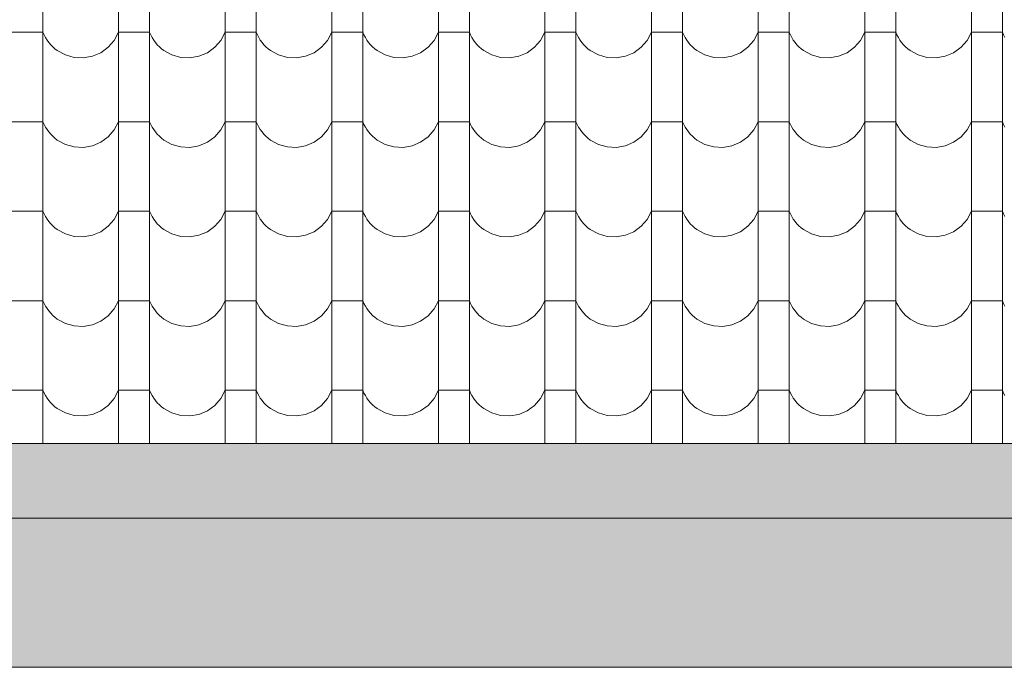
# Model space of a CAD drawing. Header units: millimetres. Extents: x -68772 to 137055, y -73300 to 19650.
# Tile 148 of 212: x 74201 to 76183, y -46900 to -45598. Entities that reach past the tile are written whole.
import ezdxf

# ---------------------------------------------------------------- set-up
doc = ezdxf.new("R2010")
doc.units = ezdxf.units.MM
doc.header["$MEASUREMENT"] = 0
doc.linetypes.add('Przerywana', pattern=[480, 240, -240])
for name, color, linetype, lineweight in [('Nowe_440-K Belki_Nr_pióra__1', 7, 'Continuous', 18), ('Nowe_810-G Ogólne_Nr_pióra__1', 7, 'Continuous', 18), ('Nowe_810-G Ogólne_Nr_pióra__26', 13, 'Continuous', 18)]:
    doc.layers.add(name, color=color, linetype=linetype, lineweight=lineweight)

# ---------------------------------------------------------------- blocks, each defined once
blk = doc.blocks.new('*X50')
at = {"layer": 'Nowe_810-G Ogólne_Nr_pióra__26', "color": 13, "linetype": 'Continuous', "lineweight": 18}
for p, q in [((74248.2, -45552.6), (74248.2, -45732.7)), ((74400.3, -45552.6), (74400.3, -45732.7)), ((74462.7, -45552.6), (74462.7, -45732.7)), ((74614.8, -45552.6), (74614.8, -45732.7)), ((74677.2, -45552.6), (74677.2, -45732.7)), ((74829.3, -45552.6), (74829.3, -45732.7)), ((74891.7, -45552.6), (74891.7, -45732.7)), ((75043.8, -45552.6), (75043.8, -45732.7)), ((75106.2, -45552.6), (75106.2, -45732.7)), ((75258.3, -45552.6), (75258.3, -45732.7)), ((75320.7, -45552.6), (75320.7, -45732.7)), ((75472.8, -45552.6), (75472.8, -45732.7)), ((75535.2, -45552.6), (75535.2, -45732.7)), ((75687.3, -45552.6), (75687.3, -45732.7)), ((75749.7, -45552.6), (75749.7, -45732.7)), ((75901.8, -45552.6), (75901.8, -45732.7)), ((75964.2, -45552.6), (75964.2, -45732.7)), ((76116.3, -45552.6), (76116.3, -45732.7)), ((76178.7, -45552.6), (76178.7, -45732.7)), ((74217, -45622.9), (74185.8, -45622.9)), ((74248.2, -45622.9), (74217, -45622.9)), ((74248.2, -45622.9), (74250.6, -45628.3)), ((74391.6, -45639.2), (74400.3, -45622.9)), ((74431.5, -45622.9), (74400.3, -45622.9)), ((74462.7, -45622.9), (74431.5, -45622.9)), ((74462.7, -45622.9), (74465.1, -45628.3)), ((74606.1, -45639.2), (74614.8, -45622.9)), ((74646, -45622.9), (74614.8, -45622.9)), ((74677.2, -45622.9), (74646, -45622.9)), ((74677.2, -45622.9), (74679.6, -45628.3)), ((74820.6, -45639.2), (74829.3, -45622.9)), ((74860.5, -45622.9), (74829.3, -45622.9)), ((74891.7, -45622.9), (74860.5, -45622.9)), ((74891.7, -45622.9), (74894.1, -45628.3)), ((75035.1, -45639.2), (75043.8, -45622.9)), ((75075, -45622.9), (75043.8, -45622.9)), ((75106.2, -45622.9), (75075, -45622.9)), ((75106.2, -45622.9), (75108.6, -45628.3)), ((75249.6, -45639.2), (75258.3, -45622.9)), ((75289.5, -45622.9), (75258.3, -45622.9)), ((75320.7, -45622.9), (75289.5, -45622.9)), ((75320.7, -45622.9), (75323.1, -45628.3)), ((75464.1, -45639.2), (75472.8, -45622.9)), ((75504, -45622.9), (75472.8, -45622.9)), ((75535.2, -45622.9), (75504, -45622.9)), ((75535.2, -45622.9), (75537.6, -45628.3)), ((75678.6, -45639.2), (75687.3, -45622.9)), ((75718.5, -45622.9), (75687.3, -45622.9)), ((75749.7, -45622.9), (75718.5, -45622.9)), ((75749.7, -45622.9), (75752.1, -45628.3)), ((75893.1, -45639.2), (75901.8, -45622.9)), ((75933, -45622.9), (75901.8, -45622.9)), ((75964.2, -45622.9), (75933, -45622.9)), ((75964.2, -45622.9), (75966.6, -45628.3)), ((76107.6, -45639.2), (76116.3, -45622.9)), ((76147.5, -45622.9), (76116.3, -45622.9)), ((76178.7, -45622.9), (76147.5, -45622.9)), ((76178.7, -45622.9), (76181.1, -45628.3)), ((74250.6, -45628.3), (74253.4, -45633.6)), ((74253.4, -45633.6), (74256.5, -45638.6)), ((74256.5, -45638.6), (74260, -45643.4)), ((74260, -45643.4), (74263.8, -45647.9)), ((74379.5, -45653.1), (74391.6, -45639.2)), ((74465.1, -45628.3), (74467.9, -45633.6)), ((74467.9, -45633.6), (74471, -45638.6)), ((74471, -45638.6), (74474.5, -45643.4)), ((74474.5, -45643.4), (74478.3, -45647.9)), ((74594, -45653.1), (74606.1, -45639.2)), ((74679.6, -45628.3), (74682.4, -45633.6)), ((74682.4, -45633.6), (74685.5, -45638.6)), ((74685.5, -45638.6), (74689, -45643.4)), ((74689, -45643.4), (74692.8, -45647.9)), ((74808.5, -45653.1), (74820.6, -45639.2)), ((74894.1, -45628.3), (74896.9, -45633.6)), ((74896.9, -45633.6), (74900, -45638.6)), ((74900, -45638.6), (74903.5, -45643.4)), ((74903.5, -45643.4), (74907.3, -45647.9)), ((75023, -45653.1), (75035.1, -45639.2)), ((75108.6, -45628.3), (75111.4, -45633.6)), ((75111.4, -45633.6), (75114.5, -45638.6)), ((75114.5, -45638.6), (75118, -45643.4)), ((75118, -45643.4), (75121.8, -45647.9)), ((75237.5, -45653.1), (75249.6, -45639.2)), ((75323.1, -45628.3), (75325.9, -45633.6)), ((75325.9, -45633.6), (75329, -45638.6)), ((75329, -45638.6), (75332.5, -45643.4)), ((75332.5, -45643.4), (75336.3, -45647.9)), ((75452, -45653.1), (75464.1, -45639.2)), ((75537.6, -45628.3), (75540.4, -45633.6)), ((75540.4, -45633.6), (75543.5, -45638.6)), ((75543.5, -45638.6), (75547, -45643.4)), ((75547, -45643.4), (75550.8, -45647.9)), ((75666.5, -45653.1), (75678.6, -45639.2)), ((75752.1, -45628.3), (75754.9, -45633.6)), ((75754.9, -45633.6), (75758, -45638.6)), ((75758, -45638.6), (75761.5, -45643.4)), ((75761.5, -45643.4), (75765.3, -45647.9)), ((75881, -45653.1), (75893.1, -45639.2)), ((75966.6, -45628.3), (75969.4, -45633.6)), ((75969.4, -45633.6), (75972.5, -45638.6)), ((75972.5, -45638.6), (75976, -45643.4)), ((75976, -45643.4), (75979.8, -45647.9)), ((76095.5, -45653.1), (76107.6, -45639.2)), ((76181.1, -45628.3), (76183.9, -45633.6)), ((74263.8, -45647.9), (74267.9, -45652.1)), ((74267.9, -45652.1), (74272.4, -45656)), ((74272.4, -45656), (74277.1, -45659.6)), ((74277.1, -45659.6), (74293.3, -45668.5)), ((74347.6, -45671.2), (74364.6, -45664)), ((74364.6, -45664), (74379.5, -45653.1)), ((74478.3, -45647.9), (74482.4, -45652.1)), ((74482.4, -45652.1), (74486.9, -45656)), ((74486.9, -45656), (74491.6, -45659.6)), ((74491.6, -45659.6), (74507.8, -45668.5)), ((74562.1, -45671.2), (74579.1, -45664)), ((74579.1, -45664), (74594, -45653.1)), ((74692.8, -45647.9), (74696.9, -45652.1)), ((74696.9, -45652.1), (74701.4, -45656)), ((74701.4, -45656), (74706.1, -45659.6)), ((74706.1, -45659.6), (74722.3, -45668.5)), ((74776.6, -45671.2), (74793.6, -45664)), ((74793.6, -45664), (74808.5, -45653.1)), ((74907.3, -45647.9), (74911.4, -45652.1)), ((74911.4, -45652.1), (74915.9, -45656)), ((74915.9, -45656), (74920.6, -45659.6)), ((74920.6, -45659.6), (74936.8, -45668.5)), ((74991.1, -45671.2), (75008.1, -45664)), ((75008.1, -45664), (75023, -45653.1)), ((75121.8, -45647.9), (75125.9, -45652.1)), ((75125.9, -45652.1), (75130.4, -45656)), ((75130.4, -45656), (75135.1, -45659.6)), ((75135.1, -45659.6), (75151.3, -45668.5)), ((75205.6, -45671.2), (75222.6, -45664)), ((75222.6, -45664), (75237.5, -45653.1)), ((75336.3, -45647.9), (75340.4, -45652.1)), ((75340.4, -45652.1), (75344.9, -45656)), ((75344.9, -45656), (75349.6, -45659.6)), ((75349.6, -45659.6), (75365.8, -45668.5)), ((75420.1, -45671.2), (75437.1, -45664)), ((75437.1, -45664), (75452, -45653.1)), ((75550.8, -45647.9), (75554.9, -45652.1)), ((75554.9, -45652.1), (75559.4, -45656)), ((75559.4, -45656), (75564.1, -45659.6)), ((75564.1, -45659.6), (75580.3, -45668.5)), ((75634.6, -45671.2), (75651.6, -45664)), ((75651.6, -45664), (75666.5, -45653.1)), ((75765.3, -45647.9), (75769.4, -45652.1)), ((75769.4, -45652.1), (75773.9, -45656)), ((75773.9, -45656), (75778.6, -45659.6)), ((75778.6, -45659.6), (75794.8, -45668.5)), ((75849.1, -45671.2), (75866.1, -45664)), ((75866.1, -45664), (75881, -45653.1)), ((75979.8, -45647.9), (75983.9, -45652.1)), ((75983.9, -45652.1), (75988.4, -45656)), ((75988.4, -45656), (75993.1, -45659.6)), ((75993.1, -45659.6), (76009.3, -45668.5)), ((76063.6, -45671.2), (76080.6, -45664)), ((76080.6, -45664), (76095.5, -45653.1)), ((74293.3, -45668.5), (74311, -45673.5)), ((74311, -45673.5), (74329.4, -45674.5)), ((74329.4, -45674.5), (74347.6, -45671.2)), ((74507.8, -45668.5), (74525.5, -45673.5)), ((74525.5, -45673.5), (74543.9, -45674.5)), ((74543.9, -45674.5), (74562.1, -45671.2)), ((74722.3, -45668.5), (74740, -45673.5)), ((74740, -45673.5), (74758.4, -45674.5)), ((74758.4, -45674.5), (74776.6, -45671.2)), ((74936.8, -45668.5), (74954.5, -45673.5)), ((74954.5, -45673.5), (74972.9, -45674.5)), ((74972.9, -45674.5), (74991.1, -45671.2)), ((75151.3, -45668.5), (75169, -45673.5)), ((75169, -45673.5), (75187.4, -45674.5)), ((75187.4, -45674.5), (75205.6, -45671.2)), ((75365.8, -45668.5), (75383.5, -45673.5)), ((75383.5, -45673.5), (75401.9, -45674.5)), ((75401.9, -45674.5), (75420.1, -45671.2)), ((75580.3, -45668.5), (75598, -45673.5)), ((75598, -45673.5), (75616.4, -45674.5)), ((75616.4, -45674.5), (75634.6, -45671.2)), ((75794.8, -45668.5), (75812.5, -45673.5)), ((75812.5, -45673.5), (75830.9, -45674.5)), ((75830.9, -45674.5), (75849.1, -45671.2)), ((76009.3, -45668.5), (76027, -45673.5)), ((76027, -45673.5), (76045.4, -45674.5)), ((76045.4, -45674.5), (76063.6, -45671.2)), ((74248.2, -45732.7), (74248.2, -45912.7)), ((74400.3, -45732.7), (74400.3, -45912.7)), ((74462.7, -45732.7), (74462.7, -45912.7)), ((74614.8, -45732.7), (74614.8, -45912.7)), ((74677.2, -45732.7), (74677.2, -45912.7)), ((74829.3, -45732.7), (74829.3, -45912.7)), ((74891.7, -45732.7), (74891.7, -45912.7)), ((75043.8, -45732.7), (75043.8, -45912.7)), ((75106.2, -45732.7), (75106.2, -45912.7)), ((75258.3, -45732.7), (75258.3, -45912.7)), ((75320.7, -45732.7), (75320.7, -45912.7)), ((75472.8, -45732.7), (75472.8, -45912.7)), ((75535.2, -45732.7), (75535.2, -45912.7)), ((75687.3, -45732.7), (75687.3, -45912.7)), ((75749.7, -45732.7), (75749.7, -45912.7)), ((75901.8, -45732.7), (75901.8, -45912.7)), ((75964.2, -45732.7), (75964.2, -45912.7)), ((76116.3, -45732.7), (76116.3, -45912.7)), ((76178.7, -45732.7), (76178.7, -45912.7)), ((74217, -45802.9), (74185.8, -45802.9)), ((74248.2, -45802.9), (74217, -45802.9)), ((74248.2, -45802.9), (74250.6, -45808.4)), ((74391.6, -45819.2), (74400.3, -45802.9)), ((74431.5, -45802.9), (74400.3, -45802.9)), ((74462.7, -45802.9), (74431.5, -45802.9)), ((74462.7, -45802.9), (74465.1, -45808.4)), ((74606.1, -45819.2), (74614.8, -45802.9)), ((74646, -45802.9), (74614.8, -45802.9)), ((74677.2, -45802.9), (74646, -45802.9)), ((74677.2, -45802.9), (74679.6, -45808.4)), ((74820.6, -45819.2), (74829.3, -45802.9)), ((74860.5, -45802.9), (74829.3, -45802.9)), ((74891.7, -45802.9), (74860.5, -45802.9)), ((74891.7, -45802.9), (74894.1, -45808.4)), ((75035.1, -45819.2), (75043.8, -45802.9)), ((75075, -45802.9), (75043.8, -45802.9)), ((75106.2, -45802.9), (75075, -45802.9)), ((75106.2, -45802.9), (75108.6, -45808.4)), ((75249.6, -45819.2), (75258.3, -45802.9)), ((75289.5, -45802.9), (75258.3, -45802.9)), ((75320.7, -45802.9), (75289.5, -45802.9)), ((75320.7, -45802.9), (75323.1, -45808.4)), ((75464.1, -45819.2), (75472.8, -45802.9)), ((75504, -45802.9), (75472.8, -45802.9)), ((75535.2, -45802.9), (75504, -45802.9)), ((75535.2, -45802.9), (75537.6, -45808.4)), ((75678.6, -45819.2), (75687.3, -45802.9)), ((75718.5, -45802.9), (75687.3, -45802.9)), ((75749.7, -45802.9), (75718.5, -45802.9)), ((75749.7, -45802.9), (75752.1, -45808.4)), ((75893.1, -45819.2), (75901.8, -45802.9)), ((75933, -45802.9), (75901.8, -45802.9)), ((75964.2, -45802.9), (75933, -45802.9)), ((75964.2, -45802.9), (75966.6, -45808.4)), ((76107.6, -45819.2), (76116.3, -45802.9)), ((76147.5, -45802.9), (76116.3, -45802.9)), ((76178.7, -45802.9), (76147.5, -45802.9)), ((76178.7, -45802.9), (76181.1, -45808.4)), ((74250.6, -45808.4), (74253.4, -45813.6)), ((74253.4, -45813.6), (74256.5, -45818.6)), ((74256.5, -45818.6), (74260, -45823.4)), ((74260, -45823.4), (74263.8, -45827.9)), ((74379.5, -45833.2), (74391.6, -45819.2)), ((74465.1, -45808.4), (74467.9, -45813.6)), ((74467.9, -45813.6), (74471, -45818.6)), ((74471, -45818.6), (74474.5, -45823.4)), ((74474.5, -45823.4), (74478.3, -45827.9)), ((74594, -45833.2), (74606.1, -45819.2)), ((74679.6, -45808.4), (74682.4, -45813.6)), ((74682.4, -45813.6), (74685.5, -45818.6)), ((74685.5, -45818.6), (74689, -45823.4)), ((74689, -45823.4), (74692.8, -45827.9)), ((74808.5, -45833.2), (74820.6, -45819.2)), ((74894.1, -45808.4), (74896.9, -45813.6)), ((74896.9, -45813.6), (74900, -45818.6)), ((74900, -45818.6), (74903.5, -45823.4)), ((74903.5, -45823.4), (74907.3, -45827.9)), ((75023, -45833.2), (75035.1, -45819.2)), ((75108.6, -45808.4), (75111.4, -45813.6)), ((75111.4, -45813.6), (75114.5, -45818.6)), ((75114.5, -45818.6), (75118, -45823.4)), ((75118, -45823.4), (75121.8, -45827.9)), ((75237.5, -45833.2), (75249.6, -45819.2)), ((75323.1, -45808.4), (75325.9, -45813.6)), ((75325.9, -45813.6), (75329, -45818.6)), ((75329, -45818.6), (75332.5, -45823.4)), ((75332.5, -45823.4), (75336.3, -45827.9)), ((75452, -45833.2), (75464.1, -45819.2)), ((75537.6, -45808.4), (75540.4, -45813.6)), ((75540.4, -45813.6), (75543.5, -45818.6)), ((75543.5, -45818.6), (75547, -45823.4)), ((75547, -45823.4), (75550.8, -45827.9)), ((75666.5, -45833.2), (75678.6, -45819.2)), ((75752.1, -45808.4), (75754.9, -45813.6)), ((75754.9, -45813.6), (75758, -45818.6)), ((75758, -45818.6), (75761.5, -45823.4)), ((75761.5, -45823.4), (75765.3, -45827.9)), ((75881, -45833.2), (75893.1, -45819.2)), ((75966.6, -45808.4), (75969.4, -45813.6)), ((75969.4, -45813.6), (75972.5, -45818.6)), ((75972.5, -45818.6), (75976, -45823.4)), ((75976, -45823.4), (75979.8, -45827.9)), ((76095.5, -45833.2), (76107.6, -45819.2)), ((76181.1, -45808.4), (76183.9, -45813.6)), ((74263.8, -45827.9), (74267.9, -45832.2)), ((74267.9, -45832.2), (74272.4, -45836.1)), ((74272.4, -45836.1), (74277.1, -45839.7)), ((74277.1, -45839.7), (74293.3, -45848.6)), ((74347.6, -45851.3), (74364.6, -45844)), ((74364.6, -45844), (74379.5, -45833.2)), ((74478.3, -45827.9), (74482.4, -45832.2)), ((74482.4, -45832.2), (74486.9, -45836.1)), ((74486.9, -45836.1), (74491.6, -45839.7)), ((74491.6, -45839.7), (74507.8, -45848.6)), ((74562.1, -45851.3), (74579.1, -45844)), ((74579.1, -45844), (74594, -45833.2)), ((74692.8, -45827.9), (74696.9, -45832.2)), ((74696.9, -45832.2), (74701.4, -45836.1)), ((74701.4, -45836.1), (74706.1, -45839.7)), ((74706.1, -45839.7), (74722.3, -45848.6)), ((74776.6, -45851.3), (74793.6, -45844)), ((74793.6, -45844), (74808.5, -45833.2)), ((74907.3, -45827.9), (74911.4, -45832.2)), ((74911.4, -45832.2), (74915.9, -45836.1)), ((74915.9, -45836.1), (74920.6, -45839.7)), ((74920.6, -45839.7), (74936.8, -45848.6)), ((74991.1, -45851.3), (75008.1, -45844)), ((75008.1, -45844), (75023, -45833.2)), ((75121.8, -45827.9), (75125.9, -45832.2)), ((75125.9, -45832.2), (75130.4, -45836.1)), ((75130.4, -45836.1), (75135.1, -45839.7)), ((75135.1, -45839.7), (75151.3, -45848.6)), ((75205.6, -45851.3), (75222.6, -45844)), ((75222.6, -45844), (75237.5, -45833.2)), ((75336.3, -45827.9), (75340.4, -45832.2)), ((75340.4, -45832.2), (75344.9, -45836.1)), ((75344.9, -45836.1), (75349.6, -45839.7)), ((75349.6, -45839.7), (75365.8, -45848.6)), ((75420.1, -45851.3), (75437.1, -45844)), ((75437.1, -45844), (75452, -45833.2)), ((75550.8, -45827.9), (75554.9, -45832.2)), ((75554.9, -45832.2), (75559.4, -45836.1)), ((75559.4, -45836.1), (75564.1, -45839.7)), ((75564.1, -45839.7), (75580.3, -45848.6)), ((75634.6, -45851.3), (75651.6, -45844)), ((75651.6, -45844), (75666.5, -45833.2)), ((75765.3, -45827.9), (75769.4, -45832.2)), ((75769.4, -45832.2), (75773.9, -45836.1)), ((75773.9, -45836.1), (75778.6, -45839.7)), ((75778.6, -45839.7), (75794.8, -45848.6)), ((75849.1, -45851.3), (75866.1, -45844)), ((75866.1, -45844), (75881, -45833.2)), ((75979.8, -45827.9), (75983.9, -45832.2)), ((75983.9, -45832.2), (75988.4, -45836.1)), ((75988.4, -45836.1), (75993.1, -45839.7)), ((75993.1, -45839.7), (76009.3, -45848.6)), ((76063.6, -45851.3), (76080.6, -45844)), ((76080.6, -45844), (76095.5, -45833.2)), ((74293.3, -45848.6), (74311, -45853.6)), ((74311, -45853.6), (74329.4, -45854.5)), ((74329.4, -45854.5), (74347.6, -45851.3)), ((74507.8, -45848.6), (74525.5, -45853.6)), ((74525.5, -45853.6), (74543.9, -45854.5)), ((74543.9, -45854.5), (74562.1, -45851.3)), ((74722.3, -45848.6), (74740, -45853.6)), ((74740, -45853.6), (74758.4, -45854.5)), ((74758.4, -45854.5), (74776.6, -45851.3)), ((74936.8, -45848.6), (74954.5, -45853.6)), ((74954.5, -45853.6), (74972.9, -45854.5)), ((74972.9, -45854.5), (74991.1, -45851.3)), ((75151.3, -45848.6), (75169, -45853.6)), ((75169, -45853.6), (75187.4, -45854.5)), ((75187.4, -45854.5), (75205.6, -45851.3)), ((75365.8, -45848.6), (75383.5, -45853.6)), ((75383.5, -45853.6), (75401.9, -45854.5)), ((75401.9, -45854.5), (75420.1, -45851.3)), ((75580.3, -45848.6), (75598, -45853.6)), ((75598, -45853.6), (75616.4, -45854.5)), ((75616.4, -45854.5), (75634.6, -45851.3)), ((75794.8, -45848.6), (75812.5, -45853.6)), ((75812.5, -45853.6), (75830.9, -45854.5)), ((75830.9, -45854.5), (75849.1, -45851.3)), ((76009.3, -45848.6), (76027, -45853.6)), ((76027, -45853.6), (76045.4, -45854.5)), ((76045.4, -45854.5), (76063.6, -45851.3)), ((74248.2, -45912.7), (74248.2, -46092.8)), ((74400.3, -45912.7), (74400.3, -46092.8)), ((74462.7, -45912.7), (74462.7, -46092.8)), ((74614.8, -45912.7), (74614.8, -46092.8)), ((74677.2, -45912.7), (74677.2, -46092.8)), ((74829.3, -45912.7), (74829.3, -46092.8)), ((74891.7, -45912.7), (74891.7, -46092.8)), ((75043.8, -45912.7), (75043.8, -46092.8)), ((75106.2, -45912.7), (75106.2, -46092.8)), ((75258.3, -45912.7), (75258.3, -46092.8)), ((75320.7, -45912.7), (75320.7, -46092.8)), ((75472.8, -45912.7), (75472.8, -46092.8)), ((75535.2, -45912.7), (75535.2, -46092.8)), ((75687.3, -45912.7), (75687.3, -46092.8)), ((75749.7, -45912.7), (75749.7, -46092.8)), ((75901.8, -45912.7), (75901.8, -46092.8)), ((75964.2, -45912.7), (75964.2, -46092.8)), ((76116.3, -45912.7), (76116.3, -46092.8)), ((76178.7, -45912.7), (76178.7, -46092.8)), ((74217, -45983), (74185.8, -45983)), ((74248.2, -45983), (74217, -45983)), ((74248.2, -45983), (74250.6, -45988.4)), ((74391.6, -45999.3), (74400.3, -45983)), ((74431.5, -45983), (74400.3, -45983)), ((74462.7, -45983), (74431.5, -45983)), ((74462.7, -45983), (74465.1, -45988.4)), ((74606.1, -45999.3), (74614.8, -45983)), ((74646, -45983), (74614.8, -45983)), ((74677.2, -45983), (74646, -45983)), ((74677.2, -45983), (74679.6, -45988.4)), ((74820.6, -45999.3), (74829.3, -45983)), ((74860.5, -45983), (74829.3, -45983)), ((74891.7, -45983), (74860.5, -45983)), ((74891.7, -45983), (74894.1, -45988.4)), ((75035.1, -45999.3), (75043.8, -45983)), ((75075, -45983), (75043.8, -45983)), ((75106.2, -45983), (75075, -45983)), ((75106.2, -45983), (75108.6, -45988.4)), ((75249.6, -45999.3), (75258.3, -45983)), ((75289.5, -45983), (75258.3, -45983)), ((75320.7, -45983), (75289.5, -45983)), ((75320.7, -45983), (75323.1, -45988.4)), ((75464.1, -45999.3), (75472.8, -45983)), ((75504, -45983), (75472.8, -45983)), ((75535.2, -45983), (75504, -45983)), ((75535.2, -45983), (75537.6, -45988.4)), ((75678.6, -45999.3), (75687.3, -45983)), ((75718.5, -45983), (75687.3, -45983)), ((75749.7, -45983), (75718.5, -45983)), ((75749.7, -45983), (75752.1, -45988.4)), ((75893.1, -45999.3), (75901.8, -45983)), ((75933, -45983), (75901.8, -45983)), ((75964.2, -45983), (75933, -45983)), ((75964.2, -45983), (75966.6, -45988.4)), ((76107.6, -45999.3), (76116.3, -45983)), ((76147.5, -45983), (76116.3, -45983)), ((76178.7, -45983), (76147.5, -45983)), ((76178.7, -45983), (76181.1, -45988.4)), ((74250.6, -45988.4), (74253.4, -45993.7)), ((74253.4, -45993.7), (74256.5, -45998.7)), ((74256.5, -45998.7), (74260, -46003.5)), ((74260, -46003.5), (74263.8, -46008)), ((74379.5, -46013.2), (74391.6, -45999.3)), ((74465.1, -45988.4), (74467.9, -45993.7)), ((74467.9, -45993.7), (74471, -45998.7)), ((74471, -45998.7), (74474.5, -46003.5)), ((74474.5, -46003.5), (74478.3, -46008)), ((74594, -46013.2), (74606.1, -45999.3)), ((74679.6, -45988.4), (74682.4, -45993.7)), ((74682.4, -45993.7), (74685.5, -45998.7)), ((74685.5, -45998.7), (74689, -46003.5)), ((74689, -46003.5), (74692.8, -46008)), ((74808.5, -46013.2), (74820.6, -45999.3)), ((74894.1, -45988.4), (74896.9, -45993.7)), ((74896.9, -45993.7), (74900, -45998.7)), ((74900, -45998.7), (74903.5, -46003.5)), ((74903.5, -46003.5), (74907.3, -46008)), ((75023, -46013.2), (75035.1, -45999.3)), ((75108.6, -45988.4), (75111.4, -45993.7)), ((75111.4, -45993.7), (75114.5, -45998.7)), ((75114.5, -45998.7), (75118, -46003.5)), ((75118, -46003.5), (75121.8, -46008)), ((75237.5, -46013.2), (75249.6, -45999.3)), ((75323.1, -45988.4), (75325.9, -45993.7)), ((75325.9, -45993.7), (75329, -45998.7)), ((75329, -45998.7), (75332.5, -46003.5)), ((75332.5, -46003.5), (75336.3, -46008)), ((75452, -46013.2), (75464.1, -45999.3)), ((75537.6, -45988.4), (75540.4, -45993.7)), ((75540.4, -45993.7), (75543.5, -45998.7)), ((75543.5, -45998.7), (75547, -46003.5)), ((75547, -46003.5), (75550.8, -46008)), ((75666.5, -46013.2), (75678.6, -45999.3)), ((75752.1, -45988.4), (75754.9, -45993.7)), ((75754.9, -45993.7), (75758, -45998.7)), ((75758, -45998.7), (75761.5, -46003.5)), ((75761.5, -46003.5), (75765.3, -46008)), ((75881, -46013.2), (75893.1, -45999.3)), ((75966.6, -45988.4), (75969.4, -45993.7)), ((75969.4, -45993.7), (75972.5, -45998.7)), ((75972.5, -45998.7), (75976, -46003.5)), ((75976, -46003.5), (75979.8, -46008)), ((76095.5, -46013.2), (76107.6, -45999.3)), ((76181.1, -45988.4), (76183.9, -45993.7)), ((74263.8, -46008), (74267.9, -46012.2)), ((74267.9, -46012.2), (74272.4, -46016.1)), ((74272.4, -46016.1), (74277.1, -46019.7)), ((74277.1, -46019.7), (74293.3, -46028.6)), ((74347.6, -46031.3), (74364.6, -46024.1)), ((74364.6, -46024.1), (74379.5, -46013.2)), ((74478.3, -46008), (74482.4, -46012.2)), ((74482.4, -46012.2), (74486.9, -46016.1)), ((74486.9, -46016.1), (74491.6, -46019.7)), ((74491.6, -46019.7), (74507.8, -46028.6)), ((74562.1, -46031.3), (74579.1, -46024.1)), ((74579.1, -46024.1), (74594, -46013.2)), ((74692.8, -46008), (74696.9, -46012.2)), ((74696.9, -46012.2), (74701.4, -46016.1)), ((74701.4, -46016.1), (74706.1, -46019.7)), ((74706.1, -46019.7), (74722.3, -46028.6)), ((74776.6, -46031.3), (74793.6, -46024.1)), ((74793.6, -46024.1), (74808.5, -46013.2)), ((74907.3, -46008), (74911.4, -46012.2)), ((74911.4, -46012.2), (74915.9, -46016.1)), ((74915.9, -46016.1), (74920.6, -46019.7)), ((74920.6, -46019.7), (74936.8, -46028.6)), ((74991.1, -46031.3), (75008.1, -46024.1)), ((75008.1, -46024.1), (75023, -46013.2)), ((75121.8, -46008), (75125.9, -46012.2)), ((75125.9, -46012.2), (75130.4, -46016.1)), ((75130.4, -46016.1), (75135.1, -46019.7)), ((75135.1, -46019.7), (75151.3, -46028.6)), ((75205.6, -46031.3), (75222.6, -46024.1)), ((75222.6, -46024.1), (75237.5, -46013.2)), ((75336.3, -46008), (75340.4, -46012.2)), ((75340.4, -46012.2), (75344.9, -46016.1)), ((75344.9, -46016.1), (75349.6, -46019.7)), ((75349.6, -46019.7), (75365.8, -46028.6)), ((75420.1, -46031.3), (75437.1, -46024.1)), ((75437.1, -46024.1), (75452, -46013.2)), ((75550.8, -46008), (75554.9, -46012.2)), ((75554.9, -46012.2), (75559.4, -46016.1)), ((75559.4, -46016.1), (75564.1, -46019.7)), ((75564.1, -46019.7), (75580.3, -46028.6)), ((75634.6, -46031.3), (75651.6, -46024.1)), ((75651.6, -46024.1), (75666.5, -46013.2)), ((75765.3, -46008), (75769.4, -46012.2)), ((75769.4, -46012.2), (75773.9, -46016.1)), ((75773.9, -46016.1), (75778.6, -46019.7)), ((75778.6, -46019.7), (75794.8, -46028.6)), ((75849.1, -46031.3), (75866.1, -46024.1)), ((75866.1, -46024.1), (75881, -46013.2)), ((75979.8, -46008), (75983.9, -46012.2)), ((75983.9, -46012.2), (75988.4, -46016.1)), ((75988.4, -46016.1), (75993.1, -46019.7)), ((75993.1, -46019.7), (76009.3, -46028.6)), ((76063.6, -46031.3), (76080.6, -46024.1)), ((76080.6, -46024.1), (76095.5, -46013.2)), ((74293.3, -46028.6), (74311, -46033.6)), ((74311, -46033.6), (74329.4, -46034.6)), ((74329.4, -46034.6), (74347.6, -46031.3)), ((74507.8, -46028.6), (74525.5, -46033.6)), ((74525.5, -46033.6), (74543.9, -46034.6)), ((74543.9, -46034.6), (74562.1, -46031.3)), ((74722.3, -46028.6), (74740, -46033.6)), ((74740, -46033.6), (74758.4, -46034.6)), ((74758.4, -46034.6), (74776.6, -46031.3)), ((74936.8, -46028.6), (74954.5, -46033.6)), ((74954.5, -46033.6), (74972.9, -46034.6)), ((74972.9, -46034.6), (74991.1, -46031.3)), ((75151.3, -46028.6), (75169, -46033.6)), ((75169, -46033.6), (75187.4, -46034.6)), ((75187.4, -46034.6), (75205.6, -46031.3)), ((75365.8, -46028.6), (75383.5, -46033.6)), ((75383.5, -46033.6), (75401.9, -46034.6)), ((75401.9, -46034.6), (75420.1, -46031.3)), ((75580.3, -46028.6), (75598, -46033.6)), ((75598, -46033.6), (75616.4, -46034.6)), ((75616.4, -46034.6), (75634.6, -46031.3)), ((75794.8, -46028.6), (75812.5, -46033.6)), ((75812.5, -46033.6), (75830.9, -46034.6)), ((75830.9, -46034.6), (75849.1, -46031.3)), ((76009.3, -46028.6), (76027, -46033.6)), ((76027, -46033.6), (76045.4, -46034.6)), ((76045.4, -46034.6), (76063.6, -46031.3)), ((74248.2, -46092.8), (74248.2, -46272.8)), ((74400.3, -46092.8), (74400.3, -46272.8)), ((74462.7, -46092.8), (74462.7, -46272.8)), ((74614.8, -46092.8), (74614.8, -46272.8)), ((74677.2, -46092.8), (74677.2, -46272.8)), ((74829.3, -46092.8), (74829.3, -46272.8)), ((74891.7, -46092.8), (74891.7, -46272.8)), ((75043.8, -46092.8), (75043.8, -46272.8)), ((75106.2, -46092.8), (75106.2, -46272.8)), ((75258.3, -46092.8), (75258.3, -46272.8)), ((75320.7, -46092.8), (75320.7, -46272.8)), ((75472.8, -46092.8), (75472.8, -46272.8)), ((75535.2, -46092.8), (75535.2, -46272.8)), ((75687.3, -46092.8), (75687.3, -46272.8)), ((75749.7, -46092.8), (75749.7, -46272.8)), ((75901.8, -46092.8), (75901.8, -46272.8)), ((75964.2, -46092.8), (75964.2, -46272.8)), ((76116.3, -46092.8), (76116.3, -46272.8)), ((76178.7, -46092.8), (76178.7, -46272.8)), ((74217, -46163), (74185.8, -46163)), ((74248.2, -46163), (74217, -46163)), ((74248.2, -46163), (74250.6, -46168.5)), ((74250.6, -46168.5), (74253.4, -46173.7)), ((74253.4, -46173.7), (74256.5, -46178.7)), ((74256.5, -46178.7), (74260, -46183.5)), ((74379.5, -46193.3), (74391.6, -46179.3)), ((74391.6, -46179.3), (74400.3, -46163)), ((74431.5, -46163), (74400.3, -46163)), ((74462.7, -46163), (74431.5, -46163)), ((74462.7, -46163), (74465.1, -46168.5)), ((74465.1, -46168.5), (74467.9, -46173.7)), ((74467.9, -46173.7), (74471, -46178.7)), ((74471, -46178.7), (74474.5, -46183.5)), ((74594, -46193.3), (74606.1, -46179.3)), ((74606.1, -46179.3), (74614.8, -46163)), ((74646, -46163), (74614.8, -46163)), ((74677.2, -46163), (74646, -46163)), ((74677.2, -46163), (74679.6, -46168.5)), ((74679.6, -46168.5), (74682.4, -46173.7)), ((74682.4, -46173.7), (74685.5, -46178.7)), ((74685.5, -46178.7), (74689, -46183.5)), ((74808.5, -46193.3), (74820.6, -46179.3)), ((74820.6, -46179.3), (74829.3, -46163)), ((74860.5, -46163), (74829.3, -46163)), ((74891.7, -46163), (74860.5, -46163)), ((74891.7, -46163), (74894.1, -46168.5)), ((74894.1, -46168.5), (74896.9, -46173.7)), ((74896.9, -46173.7), (74900, -46178.7)), ((74900, -46178.7), (74903.5, -46183.5)), ((75023, -46193.3), (75035.1, -46179.3)), ((75035.1, -46179.3), (75043.8, -46163)), ((75075, -46163), (75043.8, -46163)), ((75106.2, -46163), (75075, -46163)), ((75106.2, -46163), (75108.6, -46168.5)), ((75108.6, -46168.5), (75111.4, -46173.7)), ((75111.4, -46173.7), (75114.5, -46178.7)), ((75114.5, -46178.7), (75118, -46183.5)), ((75237.5, -46193.3), (75249.6, -46179.3)), ((75249.6, -46179.3), (75258.3, -46163)), ((75289.5, -46163), (75258.3, -46163)), ((75320.7, -46163), (75289.5, -46163)), ((75320.7, -46163), (75323.1, -46168.5)), ((75323.1, -46168.5), (75325.9, -46173.7)), ((75325.9, -46173.7), (75329, -46178.7)), ((75329, -46178.7), (75332.5, -46183.5)), ((75452, -46193.3), (75464.1, -46179.3)), ((75464.1, -46179.3), (75472.8, -46163)), ((75504, -46163), (75472.8, -46163)), ((75535.2, -46163), (75504, -46163)), ((75535.2, -46163), (75537.6, -46168.5)), ((75537.6, -46168.5), (75540.4, -46173.7)), ((75540.4, -46173.7), (75543.5, -46178.7)), ((75543.5, -46178.7), (75547, -46183.5)), ((75666.5, -46193.3), (75678.6, -46179.3)), ((75678.6, -46179.3), (75687.3, -46163)), ((75718.5, -46163), (75687.3, -46163)), ((75749.7, -46163), (75718.5, -46163)), ((75749.7, -46163), (75752.1, -46168.5)), ((75752.1, -46168.5), (75754.9, -46173.7)), ((75754.9, -46173.7), (75758, -46178.7)), ((75758, -46178.7), (75761.5, -46183.5)), ((75881, -46193.3), (75893.1, -46179.3)), ((75893.1, -46179.3), (75901.8, -46163)), ((75933, -46163), (75901.8, -46163)), ((75964.2, -46163), (75933, -46163)), ((75964.2, -46163), (75966.6, -46168.5)), ((75966.6, -46168.5), (75969.4, -46173.7)), ((75969.4, -46173.7), (75972.5, -46178.7)), ((75972.5, -46178.7), (75976, -46183.5)), ((76095.5, -46193.3), (76107.6, -46179.3)), ((76107.6, -46179.3), (76116.3, -46163)), ((76147.5, -46163), (76116.3, -46163)), ((76178.7, -46163), (76147.5, -46163)), ((76178.7, -46163), (76181.1, -46168.5)), ((76181.1, -46168.5), (76183.9, -46173.7)), ((74260, -46183.5), (74263.8, -46188)), ((74263.8, -46188), (74267.9, -46192.3)), ((74267.9, -46192.3), (74272.4, -46196.2)), ((74272.4, -46196.2), (74277.1, -46199.8)), ((74277.1, -46199.8), (74293.3, -46208.7)), ((74364.6, -46204.1), (74379.5, -46193.3)), ((74474.5, -46183.5), (74478.3, -46188)), ((74478.3, -46188), (74482.4, -46192.3)), ((74482.4, -46192.3), (74486.9, -46196.2)), ((74486.9, -46196.2), (74491.6, -46199.8)), ((74491.6, -46199.8), (74507.8, -46208.7)), ((74579.1, -46204.1), (74594, -46193.3)), ((74689, -46183.5), (74692.8, -46188)), ((74692.8, -46188), (74696.9, -46192.3)), ((74696.9, -46192.3), (74701.4, -46196.2)), ((74701.4, -46196.2), (74706.1, -46199.8)), ((74706.1, -46199.8), (74722.3, -46208.7)), ((74793.6, -46204.1), (74808.5, -46193.3)), ((74903.5, -46183.5), (74907.3, -46188)), ((74907.3, -46188), (74911.4, -46192.3)), ((74911.4, -46192.3), (74915.9, -46196.2)), ((74915.9, -46196.2), (74920.6, -46199.8)), ((74920.6, -46199.8), (74936.8, -46208.7)), ((75008.1, -46204.1), (75023, -46193.3)), ((75118, -46183.5), (75121.8, -46188)), ((75121.8, -46188), (75125.9, -46192.3)), ((75125.9, -46192.3), (75130.4, -46196.2)), ((75130.4, -46196.2), (75135.1, -46199.8)), ((75135.1, -46199.8), (75151.3, -46208.7)), ((75222.6, -46204.1), (75237.5, -46193.3)), ((75332.5, -46183.5), (75336.3, -46188)), ((75336.3, -46188), (75340.4, -46192.3)), ((75340.4, -46192.3), (75344.9, -46196.2)), ((75344.9, -46196.2), (75349.6, -46199.8)), ((75349.6, -46199.8), (75365.8, -46208.7)), ((75437.1, -46204.1), (75452, -46193.3)), ((75547, -46183.5), (75550.8, -46188)), ((75550.8, -46188), (75554.9, -46192.3)), ((75554.9, -46192.3), (75559.4, -46196.2)), ((75559.4, -46196.2), (75564.1, -46199.8)), ((75564.1, -46199.8), (75580.3, -46208.7)), ((75651.6, -46204.1), (75666.5, -46193.3)), ((75761.5, -46183.5), (75765.3, -46188)), ((75765.3, -46188), (75769.4, -46192.3)), ((75769.4, -46192.3), (75773.9, -46196.2)), ((75773.9, -46196.2), (75778.6, -46199.8)), ((75778.6, -46199.8), (75794.8, -46208.7)), ((75866.1, -46204.1), (75881, -46193.3)), ((75976, -46183.5), (75979.8, -46188)), ((75979.8, -46188), (75983.9, -46192.3)), ((75983.9, -46192.3), (75988.4, -46196.2)), ((75988.4, -46196.2), (75993.1, -46199.8)), ((75993.1, -46199.8), (76009.3, -46208.7)), ((76080.6, -46204.1), (76095.5, -46193.3)), ((74293.3, -46208.7), (74311, -46213.7)), ((74311, -46213.7), (74329.4, -46214.6)), ((74329.4, -46214.6), (74347.6, -46211.4)), ((74347.6, -46211.4), (74364.6, -46204.1)), ((74507.8, -46208.7), (74525.5, -46213.7)), ((74525.5, -46213.7), (74543.9, -46214.6)), ((74543.9, -46214.6), (74562.1, -46211.4)), ((74562.1, -46211.4), (74579.1, -46204.1)), ((74722.3, -46208.7), (74740, -46213.7)), ((74740, -46213.7), (74758.4, -46214.6)), ((74758.4, -46214.6), (74776.6, -46211.4)), ((74776.6, -46211.4), (74793.6, -46204.1)), ((74936.8, -46208.7), (74954.5, -46213.7)), ((74954.5, -46213.7), (74972.9, -46214.6)), ((74972.9, -46214.6), (74991.1, -46211.4)), ((74991.1, -46211.4), (75008.1, -46204.1)), ((75151.3, -46208.7), (75169, -46213.7)), ((75169, -46213.7), (75187.4, -46214.6)), ((75187.4, -46214.6), (75205.6, -46211.4)), ((75205.6, -46211.4), (75222.6, -46204.1)), ((75365.8, -46208.7), (75383.5, -46213.7)), ((75383.5, -46213.7), (75401.9, -46214.6)), ((75401.9, -46214.6), (75420.1, -46211.4)), ((75420.1, -46211.4), (75437.1, -46204.1)), ((75580.3, -46208.7), (75598, -46213.7)), ((75598, -46213.7), (75616.4, -46214.6)), ((75616.4, -46214.6), (75634.6, -46211.4)), ((75634.6, -46211.4), (75651.6, -46204.1)), ((75794.8, -46208.7), (75812.5, -46213.7)), ((75812.5, -46213.7), (75830.9, -46214.6)), ((75830.9, -46214.6), (75849.1, -46211.4)), ((75849.1, -46211.4), (75866.1, -46204.1)), ((76009.3, -46208.7), (76027, -46213.7)), ((76027, -46213.7), (76045.4, -46214.6)), ((76045.4, -46214.6), (76063.6, -46211.4)), ((76063.6, -46211.4), (76080.6, -46204.1)), ((74248.2, -46272.8), (74248.2, -46450.2)), ((74400.3, -46272.8), (74400.3, -46450.2)), ((74462.7, -46272.8), (74462.7, -46450.2)), ((74614.8, -46272.8), (74614.8, -46450.2)), ((74677.2, -46272.8), (74677.2, -46450.2)), ((74829.3, -46272.8), (74829.3, -46450.2)), ((74891.7, -46272.8), (74891.7, -46450.2)), ((75043.8, -46272.8), (75043.8, -46450.2)), ((75106.2, -46272.8), (75106.2, -46450.2)), ((75258.3, -46272.8), (75258.3, -46450.2)), ((75320.7, -46272.8), (75320.7, -46450.2)), ((75472.8, -46272.8), (75472.8, -46450.2)), ((75535.2, -46272.8), (75535.2, -46450.2)), ((75687.3, -46272.8), (75687.3, -46450.2)), ((75749.7, -46272.8), (75749.7, -46450.2)), ((75901.8, -46272.8), (75901.8, -46450.2)), ((75964.2, -46272.8), (75964.2, -46450.2)), ((76116.3, -46272.8), (76116.3, -46450.2)), ((76178.7, -46272.8), (76178.7, -46450.2)), ((74217, -46343.1), (74185.8, -46343.1)), ((74248.2, -46343.1), (74217, -46343.1)), ((74248.2, -46343.1), (74250.6, -46348.5)), ((74250.6, -46348.5), (74253.4, -46353.8)), ((74253.4, -46353.8), (74256.5, -46358.8)), ((74256.5, -46358.8), (74260, -46363.6)), ((74379.5, -46373.3), (74391.6, -46359.4)), ((74391.6, -46359.4), (74400.3, -46343.1)), ((74431.5, -46343.1), (74400.3, -46343.1)), ((74462.7, -46343.1), (74431.5, -46343.1)), ((74462.7, -46343.1), (74465.1, -46348.5)), ((74465.1, -46348.5), (74467.9, -46353.8)), ((74467.9, -46353.8), (74471, -46358.8)), ((74471, -46358.8), (74474.5, -46363.6)), ((74594, -46373.3), (74606.1, -46359.4)), ((74606.1, -46359.4), (74614.8, -46343.1)), ((74646, -46343.1), (74614.8, -46343.1)), ((74677.2, -46343.1), (74646, -46343.1)), ((74677.2, -46343.1), (74679.6, -46348.5)), ((74679.6, -46348.5), (74682.4, -46353.8)), ((74682.4, -46353.8), (74685.5, -46358.8)), ((74685.5, -46358.8), (74689, -46363.6)), ((74808.5, -46373.3), (74820.6, -46359.4)), ((74820.6, -46359.4), (74829.3, -46343.1)), ((74860.5, -46343.1), (74829.3, -46343.1)), ((74891.7, -46343.1), (74860.5, -46343.1)), ((74891.7, -46343.1), (74894.1, -46348.5)), ((74894.1, -46348.5), (74896.9, -46353.8)), ((74896.9, -46353.8), (74900, -46358.8)), ((74900, -46358.8), (74903.5, -46363.6)), ((75023, -46373.3), (75035.1, -46359.4)), ((75035.1, -46359.4), (75043.8, -46343.1)), ((75075, -46343.1), (75043.8, -46343.1)), ((75106.2, -46343.1), (75075, -46343.1)), ((75106.2, -46343.1), (75108.6, -46348.5)), ((75108.6, -46348.5), (75111.4, -46353.8)), ((75111.4, -46353.8), (75114.5, -46358.8)), ((75114.5, -46358.8), (75118, -46363.6)), ((75237.5, -46373.3), (75249.6, -46359.4)), ((75249.6, -46359.4), (75258.3, -46343.1)), ((75289.5, -46343.1), (75258.3, -46343.1)), ((75320.7, -46343.1), (75289.5, -46343.1)), ((75320.7, -46343.1), (75323.1, -46348.5)), ((75323.1, -46348.5), (75325.9, -46353.8)), ((75325.9, -46353.8), (75329, -46358.8)), ((75329, -46358.8), (75332.5, -46363.6)), ((75452, -46373.3), (75464.1, -46359.4)), ((75464.1, -46359.4), (75472.8, -46343.1)), ((75504, -46343.1), (75472.8, -46343.1)), ((75535.2, -46343.1), (75504, -46343.1)), ((75535.2, -46343.1), (75537.6, -46348.5)), ((75537.6, -46348.5), (75540.4, -46353.8)), ((75540.4, -46353.8), (75543.5, -46358.8)), ((75543.5, -46358.8), (75547, -46363.6)), ((75666.5, -46373.3), (75678.6, -46359.4)), ((75678.6, -46359.4), (75687.3, -46343.1)), ((75718.5, -46343.1), (75687.3, -46343.1)), ((75749.7, -46343.1), (75718.5, -46343.1)), ((75749.7, -46343.1), (75752.1, -46348.5)), ((75752.1, -46348.5), (75754.9, -46353.8)), ((75754.9, -46353.8), (75758, -46358.8)), ((75758, -46358.8), (75761.5, -46363.6)), ((75881, -46373.3), (75893.1, -46359.4)), ((75893.1, -46359.4), (75901.8, -46343.1)), ((75933, -46343.1), (75901.8, -46343.1)), ((75964.2, -46343.1), (75933, -46343.1)), ((75964.2, -46343.1), (75966.6, -46348.5)), ((75966.6, -46348.5), (75969.4, -46353.8)), ((75969.4, -46353.8), (75972.5, -46358.8)), ((75972.5, -46358.8), (75976, -46363.6)), ((76095.5, -46373.3), (76107.6, -46359.4)), ((76107.6, -46359.4), (76116.3, -46343.1)), ((76147.5, -46343.1), (76116.3, -46343.1)), ((76178.7, -46343.1), (76147.5, -46343.1)), ((76178.7, -46343.1), (76181.1, -46348.5)), ((76181.1, -46348.5), (76183.9, -46353.8)), ((74260, -46363.6), (74263.8, -46368.1)), ((74263.8, -46368.1), (74267.9, -46372.3)), ((74267.9, -46372.3), (74272.4, -46376.2)), ((74272.4, -46376.2), (74277.1, -46379.8)), ((74277.1, -46379.8), (74293.3, -46388.7)), ((74364.6, -46384.2), (74379.5, -46373.3)), ((74474.5, -46363.6), (74478.3, -46368.1)), ((74478.3, -46368.1), (74482.4, -46372.3)), ((74482.4, -46372.3), (74486.9, -46376.2)), ((74486.9, -46376.2), (74491.6, -46379.8)), ((74491.6, -46379.8), (74507.8, -46388.7)), ((74579.1, -46384.2), (74594, -46373.3)), ((74689, -46363.6), (74692.8, -46368.1)), ((74692.8, -46368.1), (74696.9, -46372.3)), ((74696.9, -46372.3), (74701.4, -46376.2)), ((74701.4, -46376.2), (74706.1, -46379.8)), ((74706.1, -46379.8), (74722.3, -46388.7)), ((74793.6, -46384.2), (74808.5, -46373.3)), ((74903.5, -46363.6), (74907.3, -46368.1)), ((74907.3, -46368.1), (74911.4, -46372.3)), ((74911.4, -46372.3), (74915.9, -46376.2)), ((74915.9, -46376.2), (74920.6, -46379.8)), ((74920.6, -46379.8), (74936.8, -46388.7)), ((75008.1, -46384.2), (75023, -46373.3)), ((75118, -46363.6), (75121.8, -46368.1)), ((75121.8, -46368.1), (75125.9, -46372.3)), ((75125.9, -46372.3), (75130.4, -46376.2)), ((75130.4, -46376.2), (75135.1, -46379.8)), ((75135.1, -46379.8), (75151.3, -46388.7)), ((75222.6, -46384.2), (75237.5, -46373.3)), ((75332.5, -46363.6), (75336.3, -46368.1)), ((75336.3, -46368.1), (75340.4, -46372.3)), ((75340.4, -46372.3), (75344.9, -46376.2)), ((75344.9, -46376.2), (75349.6, -46379.8)), ((75349.6, -46379.8), (75365.8, -46388.7)), ((75437.1, -46384.2), (75452, -46373.3)), ((75547, -46363.6), (75550.8, -46368.1)), ((75550.8, -46368.1), (75554.9, -46372.3)), ((75554.9, -46372.3), (75559.4, -46376.2)), ((75559.4, -46376.2), (75564.1, -46379.8)), ((75564.1, -46379.8), (75580.3, -46388.7)), ((75651.6, -46384.2), (75666.5, -46373.3)), ((75761.5, -46363.6), (75765.3, -46368.1)), ((75765.3, -46368.1), (75769.4, -46372.3)), ((75769.4, -46372.3), (75773.9, -46376.2)), ((75773.9, -46376.2), (75778.6, -46379.8)), ((75778.6, -46379.8), (75794.8, -46388.7)), ((75866.1, -46384.2), (75881, -46373.3)), ((75976, -46363.6), (75979.8, -46368.1)), ((75979.8, -46368.1), (75983.9, -46372.3)), ((75983.9, -46372.3), (75988.4, -46376.2)), ((75988.4, -46376.2), (75993.1, -46379.8)), ((75993.1, -46379.8), (76009.3, -46388.7)), ((76080.6, -46384.2), (76095.5, -46373.3)), ((74293.3, -46388.7), (74311, -46393.7)), ((74311, -46393.7), (74329.4, -46394.7)), ((74329.4, -46394.7), (74347.6, -46391.4)), ((74347.6, -46391.4), (74364.6, -46384.2)), ((74507.8, -46388.7), (74525.5, -46393.7)), ((74525.5, -46393.7), (74543.9, -46394.7)), ((74543.9, -46394.7), (74562.1, -46391.4)), ((74562.1, -46391.4), (74579.1, -46384.2)), ((74722.3, -46388.7), (74740, -46393.7)), ((74740, -46393.7), (74758.4, -46394.7)), ((74758.4, -46394.7), (74776.6, -46391.4)), ((74776.6, -46391.4), (74793.6, -46384.2)), ((74936.8, -46388.7), (74954.5, -46393.7)), ((74954.5, -46393.7), (74972.9, -46394.7)), ((74972.9, -46394.7), (74991.1, -46391.4)), ((74991.1, -46391.4), (75008.1, -46384.2)), ((75151.3, -46388.7), (75169, -46393.7)), ((75169, -46393.7), (75187.4, -46394.7)), ((75187.4, -46394.7), (75205.6, -46391.4)), ((75205.6, -46391.4), (75222.6, -46384.2)), ((75365.8, -46388.7), (75383.5, -46393.7)), ((75383.5, -46393.7), (75401.9, -46394.7)), ((75401.9, -46394.7), (75420.1, -46391.4)), ((75420.1, -46391.4), (75437.1, -46384.2)), ((75580.3, -46388.7), (75598, -46393.7)), ((75598, -46393.7), (75616.4, -46394.7)), ((75616.4, -46394.7), (75634.6, -46391.4)), ((75634.6, -46391.4), (75651.6, -46384.2)), ((75794.8, -46388.7), (75812.5, -46393.7)), ((75812.5, -46393.7), (75830.9, -46394.7)), ((75830.9, -46394.7), (75849.1, -46391.4)), ((75849.1, -46391.4), (75866.1, -46384.2)), ((76009.3, -46388.7), (76027, -46393.7)), ((76027, -46393.7), (76045.4, -46394.7)), ((76045.4, -46394.7), (76063.6, -46391.4)), ((76063.6, -46391.4), (76080.6, -46384.2))]:
    blk.add_line(p, q, dxfattribs=at)
blk = doc.blocks.new('Wypełnienie_3', base_point=(0, 2000))
at = {"layer": 'Nowe_810-G Ogólne_Nr_pióra__1', "color": 7, "linetype": 'Przerywana', "lineweight": 18}
blk.add_line((89577.5, -46450.2), (67274, -46450.2), dxfattribs=at)
at = {"layer": 'Nowe_810-G Ogólne_Nr_pióra__26', "color": 13, "linetype": 'Przerywana', "lineweight": 18}
blk.add_blockref('*X50', (0, 0), dxfattribs=at)

msp = doc.modelspace()

# ---------------------------------------------------------------- hatches: boundary and pattern name
at = {"layer": 'Nowe_810-G Ogólne_Nr_pióra__26', "linetype": 'Continuous', "lineweight": 18}
for points in [[(89577.5, -46450.2), (67274, -46450.2), (67274, -46600.2), (89577.5, -46600.2)], [(89584.8, -46900.2), (67274, -46900.2), (67274, -46600.2), (89580, -46600.2)]]:
    msp.add_hatch(color=13, dxfattribs=at).paths.add_polyline_path(points)

# ---------------------------------------------------------------- linework, layer by layer
at = {"layer": 'Nowe_440-K Belki_Nr_pióra__1', "color": 7, "linetype": 'Continuous', "lineweight": 18}
msp.add_line((67274, -46900.2), (89584.8, -46900.2), dxfattribs=at)
at = {"layer": 'Nowe_810-G Ogólne_Nr_pióra__1', "color": 7, "linetype": 'Continuous', "lineweight": 18, "flags": 128}
for points in [[(89577.5, -46450.2), (67274, -46450.2), (67274, -46600.2), (89577.5, -46600.2)], [(89584.8, -46900.2), (67274, -46900.2), (67274, -46600.2), (89580, -46600.2)]]:
    msp.add_lwpolyline(points, close=True, dxfattribs=at)

# ---------------------------------------------------------------- block references
at = {"layer": 'Nowe_810-G Ogólne_Nr_pióra__26', "color": 13, "linetype": 'Przerywana', "lineweight": 18}
msp.add_blockref('Wypełnienie_3', (0, 2000), dxfattribs=at)

doc.saveas('drawing.dxf')
